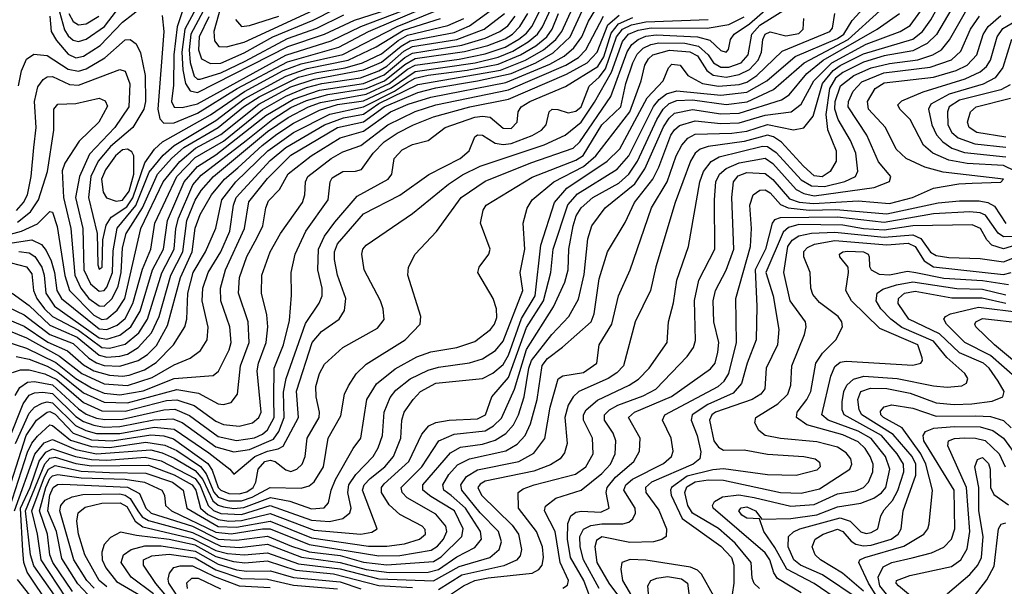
# Model space of a CAD drawing. Extents: x 997028 to 1115134, y 536408 to 618974.
# Tile 130 of 256: x 1017278 to 1021079, y 582863 to 585051. Entities that reach past the tile are written whole.
import ezdxf

# ---------------------------------------------------------------- set-up
doc = ezdxf.new("R2010")
doc.units = 0

msp = doc.modelspace()

# ---------------------------------------------------------------- linework, layer by layer
at = {"layer": '0CON10XD'}
for points in [[(1017249.4, 583995), (1017315, 583946.8), (1017395, 583871.6), (1017499.6, 583825), (1017585, 583755.3), (1017615, 583748.4), (1017665, 583751.2), (1017695, 583760), (1017735.2, 583784.8), (1017787.6, 583842.4), (1017816.9, 583905), (1017861.8, 584065), (1017907.4, 584155), (1017923.3, 584275), (1017955, 584354.4), (1017978.5, 584391.5), (1018026.8, 584445), (1018235, 584618.8), (1018315, 584672.9), (1018393.5, 584715), (1018438.8, 584731.2), (1018615, 584763.4), (1018705, 584804), (1018775, 584860.1), (1018805, 584875.7), (1018975, 584898.5), (1019075, 584919.7), (1019151.6, 584945), (1019205, 584975.8), (1019235, 584999.5), (1019254.7, 585025), (1019320.1, 585155)], [(1017936.8, 585175), (1017886.2, 585023.8), (1017872.8, 584915), (1017872.3, 584797.7), (1017864.1, 584735), (1017875, 584713.3), (1017905, 584711.6), (1017965, 584726.3), (1018305, 584913.5), (1018480.3, 584969.7), (1018594.8, 585025.2), (1018755, 585085.4)], [(1018080.5, 582989.5), (1018145, 582984.1), (1018235, 582992.8), (1018355, 582950.5), (1018515, 582930.8), (1018665, 582891.9), (1018876.1, 582883.9), (1018975, 582939.7), (1019092.5, 582975), (1019129.3, 583005), (1019138.4, 583035), (1019126.7, 583075), (1019055, 583146.8), (1018984.5, 583235), (1018980.6, 583255), (1019002.6, 583287.4), (1019045, 583312.8), (1019204.8, 583344.8), (1019263.2, 583376.8), (1019305.8, 583434.2), (1019325.2, 583555), (1019356.2, 583663.8), (1019374.7, 583675.3), (1019455, 583689.3), (1019505.4, 583725), (1019515.3, 583795), (1019564.1, 583875), (1019589.8, 583985), (1019634.2, 584085), (1019716.4, 584325), (1019777.9, 584425), (1019812.6, 584525), (1019834, 584566), (1019856.6, 584593.4), (1019885, 584609.4), (1020027.2, 584612.8), (1020085, 584620), (1020165, 584646.2), (1020265, 584626.1), (1020305, 584632.9), (1020341.1, 584678.9), (1020377.1, 584805), (1020418, 584855), (1020445.4, 584874.6), (1020535, 584918.9), (1020725, 584976.3), (1020762.2, 585005), (1020795, 585050.7), (1020870.2, 585185)], [(1017064.8, 584175.2), (1017285.3, 584235), (1017347.7, 584262.3), (1017395, 584310.9), (1017405, 584307.5), (1017422.5, 584252.5), (1017452.7, 584062.7), (1017471.2, 584005), (1017565, 583909.7), (1017595, 583893.2), (1017615, 583896.1), (1017655, 583929.3), (1017683.8, 583975), (1017746.3, 584245), (1017832, 584425), (1017896.2, 584503.8), (1017957, 584555), (1018055, 584608.2), (1018200.9, 584725), (1018325, 584791.5), (1018415, 584822), (1018605, 584856.9), (1018675, 584886.6), (1018750.6, 584949.4), (1018785, 584969.4), (1018955, 585001.4), (1019015, 585026.8), (1019094.2, 585085.8)], [(1017198.2, 583958.2), (1017295, 583911.6), (1017395, 583836), (1017485, 583800.9), (1017544.6, 583744.6), (1017575, 583725.9), (1017605, 583715.9), (1017665, 583712.6), (1017735.4, 583734.6), (1017771.4, 583758.6), (1017806.6, 583793.4), (1017849.4, 583870.6), (1017898.4, 584055), (1017944.1, 584155), (1017955, 584245.6), (1017975, 584298.2), (1018018.6, 584375), (1018069.3, 584435), (1018120.8, 584479.2), (1018213.6, 584565), (1018270.8, 584609.2), (1018335, 584650.9), (1018435, 584701.6), (1018505, 584723.3), (1018605, 584738.2), (1018712.4, 584787.6), (1018805, 584850.6), (1019036.5, 584885), (1019125, 584905.9), (1019181.1, 584928.9), (1019240.8, 584965), (1019276.9, 584995), (1019296.3, 585023.7), (1019337.5, 585112.5)], [(1017225, 583807.9), (1017305, 583782.5), (1017417.4, 583727.4), (1017495.1, 583665), (1017555, 583629.1), (1017605, 583609.5), (1017665, 583602), (1017755, 583618.4), (1017875, 583666), (1018025, 583677.6), (1018045.5, 583694.5), (1018086.5, 583776.5), (1018095.2, 583805), (1018089.2, 583865), (1018054.5, 583965), (1018053.8, 584015), (1018072.8, 584085), (1018146.1, 584245), (1018162.3, 584347.7), (1018235, 584438.4), (1018325, 584527.3), (1018505, 584634.3), (1018605, 584657), (1018685.6, 584715), (1018815, 584770.3), (1018885, 584788.4), (1019045.5, 584814.5), (1019175, 584842.9), (1019270.8, 584885), (1019337.6, 584922.4), (1019403.3, 584985), (1019449.9, 585085)], [(1017235, 583850.7), (1017305, 583822.2), (1017432, 583752), (1017517.8, 583685), (1017605, 583645.6), (1017695, 583639), (1017789.9, 583669.9), (1017875, 583718), (1017936.2, 583743.8), (1017975.9, 583774.1), (1018002.2, 583815), (1018006.1, 583863.9), (1017982.7, 583965), (1017985, 584014.3), (1018006.2, 584075), (1018054.3, 584155), (1018089.2, 584235), (1018103.1, 584335), (1018114.3, 584365), (1018245, 584506.7), (1018305, 584557.6), (1018455, 584645.6), (1018527.9, 584672.1), (1018605, 584686.8), (1018665, 584727.2), (1018815, 584800.9), (1019133.5, 584856.5), (1019230.4, 584895), (1019300, 584935), (1019348.2, 584975), (1019371.4, 585005), (1019412, 585095)], [(1017238.9, 583165), (1017308.7, 583381.3), (1017325, 583415.8), (1017346.7, 583443.3), (1017395, 583486.1), (1017405, 583484.2), (1017475, 583427.9), (1017555, 583402.8), (1017625, 583398.9), (1017765, 583419.5), (1017838.7, 583408.7), (1017885, 583388.1), (1017975.9, 583325.9), (1017997.9, 583297.9), (1018027.3, 583227.3), (1018045, 583207.3), (1018085, 583193.3), (1018135, 583192.8), (1018175, 583207), (1018245, 583244.6), (1018365, 583242.6), (1018395, 583251), (1018415, 583266.4), (1018451.1, 583325), (1018468.8, 583435), (1018518, 583522), (1018532.3, 583605), (1018546.8, 583636.8), (1018576.9, 583683.1), (1018615, 583721.2), (1018766.4, 583815), (1018823.8, 583875), (1018827.1, 583905), (1018776.4, 584065), (1018778.5, 584095), (1018804.4, 584145), (1018886.8, 584233.2), (1018982.6, 584365), (1019075, 584427.8), (1019251.5, 584498.5), (1019415, 584555.2), (1019440.2, 584579.8), (1019559.7, 584755), (1019623, 584927), (1019641.3, 584955), (1019665.2, 584974.8), (1019695, 584987), (1019735, 584993), (1019894.8, 584984.8), (1019941.7, 584971.7), (1019985, 584932.3), (1020005, 584925.6), (1020013.8, 584936.2), (1020021.8, 584975), (1020035.7, 584995), (1020095, 585035.3), (1020175, 585104)], [(1017258.8, 583155), (1017336.8, 583373.2), (1017373, 583417), (1017405, 583430.5), (1017495, 583391), (1017575, 583374.8), (1017785, 583389.7), (1017828.7, 583378.7), (1017875, 583357.7), (1017955, 583310.3), (1017985, 583275.9), (1018023.6, 583193.6), (1018045, 583176.2), (1018065, 583169.4), (1018105, 583163.8), (1018142.9, 583167.1), (1018246.5, 583206.5), (1018321.5, 583191.5), (1018405, 583161.7), (1018453.7, 583166.3), (1018470.6, 583185), (1018480.4, 583235), (1018497.5, 583275), (1018565.2, 583394.8), (1018595.3, 583435), (1018618.3, 583585), (1018654.9, 583645.1), (1018726.9, 583703.1), (1018811.2, 583748.8), (1018865, 583768.6), (1018965, 583785.2), (1019035, 583808.1), (1019095, 583855.3), (1019110.5, 583875), (1019119.5, 583900.5), (1019118.8, 583935), (1019106.2, 583975), (1019046.7, 584075), (1019052.2, 584095), (1019089.2, 584145), (1019094.6, 584165), (1019057.1, 584265), (1019066.9, 584315), (1019079.1, 584335), (1019256.9, 584443.1), (1019425, 584508.1), (1019453.1, 584526.9), (1019525, 584644.5), (1019598.6, 584715), (1019617.7, 584805), (1019644.3, 584885), (1019662, 584918), (1019685, 584940.7), (1019714.8, 584955.2), (1019745, 584961.2), (1019845, 584960.7), (1019898.9, 584948.9), (1019935, 584915.5), (1019956.3, 584885), (1019985, 584867.8), (1020015, 584867.1), (1020062.5, 584885), (1020090.3, 584915), (1020104.1, 584995), (1020135, 585029.4), (1020241, 585095)], [(1017265, 583750.8), (1017315, 583740.6), (1017385, 583712.9), (1017425, 583690.3), (1017525, 583610.1), (1017605, 583573.7), (1017695, 583572.2), (1017885, 583623.4), (1017968.3, 583608.3), (1018045, 583568.3), (1018065, 583565.3), (1018095, 583573.2), (1018118.4, 583605), (1018130.2, 583715), (1018164.2, 583805), (1018160.7, 583885), (1018123.3, 583995), (1018127.3, 584055), (1018155, 584136.2), (1018195, 584209.4), (1018217.2, 584255), (1018228.3, 584325), (1018238.3, 584351.7), (1018281.2, 584395), (1018315, 584456.2), (1018403.5, 584525), (1018515, 584594.3), (1018605, 584621), (1018709.7, 584695), (1018777.4, 584725), (1018865, 584751.7), (1019155, 584808.7), (1019325, 584879.4), (1019380.1, 584909.9), (1019417.7, 584942.3), (1019448.2, 584985), (1019474.1, 585045.9), (1019498.5, 585085)], [(1017305, 584898.2), (1017332.4, 584917.6), (1017385, 584912.6), (1017465, 584860.1), (1017505, 584851.9), (1017535, 584861.4), (1017606.4, 584903.6), (1017685, 584972.6), (1017705, 584974), (1017728.1, 584958.1), (1017745, 584922.5), (1017762.9, 584835), (1017763.8, 584735), (1017758.1, 584705), (1017715.6, 584634.4), (1017628.7, 584561.3), (1017580.8, 584505), (1017553.2, 584445), (1017543.3, 584365), (1017577.8, 584225), (1017579.6, 584105), (1017585, 584087.1), (1017596.1, 584095), (1017599.3, 584200.7), (1017612.4, 584257.6), (1017631.8, 584288.2), (1017692.2, 584327.8), (1017715, 584362.7), (1017761.6, 584498.4), (1017798.7, 584551.3), (1017830, 584580), (1018015, 584684.2), (1018146.4, 584773.6), (1018295.4, 584854.6), (1018365, 584880.4), (1018525, 584916.9), (1018735.4, 585025), (1018884.8, 585085)], [(1017458.2, 582818.2), (1017360.8, 582965), (1017347.7, 583065), (1017324.7, 583155), (1017373.8, 583286.2), (1017390, 583315), (1017415, 583329.5), (1017515, 583307.3), (1017625, 583302), (1017765, 583299.6), (1017867.5, 583265), (1017909.8, 583235), (1017923.9, 583165), (1018045, 583094.4), (1018115, 583091.2), (1018245, 583114.6), (1018405, 583050.7), (1018625, 583018.8), (1018695, 583017.9), (1018763, 583027), (1018821.5, 583045), (1018844.1, 583065), (1018842.9, 583082.9), (1018831.3, 583095), (1018745, 583140.9), (1018705, 583177.6), (1018674.8, 583225), (1018675.2, 583245), (1018685, 583259), (1018779.8, 583345), (1018829.9, 583450.1), (1018857.4, 583482.6), (1018885, 583495.2), (1018935.4, 583504.6), (1019045, 583509.4), (1019075.7, 583525), (1019100.5, 583595), (1019165, 583669.8), (1019235, 583861.9), (1019299.9, 583965), (1019327.7, 584075), (1019337.4, 584165), (1019393.6, 584336.4), (1019431, 584379), (1019585, 584473.4), (1019629.9, 584525), (1019724.4, 584715.6), (1019746.6, 584743.4), (1019775, 584764.5), (1019815, 584776.3), (1019985, 584759.2), (1020085, 584771.2), (1020161.7, 584815), (1020270.9, 584909.1), (1020435, 584978.2), (1020459.6, 584995), (1020492, 585048), (1020535.5, 585095)], [(1017482.7, 582842.7), (1017406.1, 582955), (1017395.1, 582985), (1017385.7, 583065), (1017354.6, 583155), (1017378.9, 583245), (1017395, 583279.1), (1017405, 583289.4), (1017425, 583294.6), (1017515, 583281.5), (1017685, 583276.6), (1017760.7, 583265), (1017827.6, 583235), (1017837.5, 583215), (1017840.5, 583175), (1017864.3, 583155), (1018035, 583072.7), (1018095, 583065.2), (1018215, 583085.6), (1018245, 583085.5), (1018395, 583024.2), (1018665, 582980.4), (1018745, 582982.2), (1018866.7, 583003.3), (1018891.4, 583018.6), (1018914.3, 583045), (1018926.4, 583075), (1018923.4, 583095), (1018885, 583141.7), (1018774.4, 583204.4), (1018754.8, 583225), (1018751.3, 583245), (1018830.2, 583325), (1018895.9, 583425), (1018955, 583450.9), (1019075, 583464.1), (1019107.3, 583482.7), (1019137.3, 583512.7), (1019188.2, 583625), (1019235, 583778), (1019338, 583942), (1019382.3, 584037.7), (1019395.2, 584085), (1019398.1, 584165), (1019413.9, 584255), (1019426.3, 584293.7), (1019444.8, 584325), (1019490.2, 584365), (1019590.4, 584419.6), (1019629.7, 584455), (1019662.4, 584505), (1019737, 584665), (1019762.3, 584705), (1019785, 584727.6), (1019815, 584739.2), (1019875, 584741.6), (1020005, 584724), (1020086.1, 584733.9), (1020188.1, 584781.9), (1020305.5, 584885), (1020476.1, 584975), (1020597.9, 585085)], [(1017394.8, 585065), (1017400.2, 585005), (1017420.4, 584970.4), (1017465, 584918.1), (1017495, 584904.3), (1017525, 584909.9), (1017588.4, 584951.6), (1017675, 585041), (1017755, 585102.7)], [(1017425.1, 585105.1), (1017451.3, 585011.3), (1017465, 584988.8), (1017485, 584971.4), (1017505, 584967.2), (1017535, 584975.7), (1017605.7, 585025), (1017652.4, 585085)], [(1017734.5, 583155), (1017751.6, 583131.6), (1017775, 583116.9), (1017945, 583070.8), (1018055, 583018.6), (1018126.5, 583013.5), (1018235, 583025.6), (1018365.9, 582975.9), (1018515, 582955.4), (1018615, 582928.1), (1018705, 582916.2), (1018855, 582918.2), (1018895, 582928.7), (1018965, 582977.3), (1019035, 583013.4), (1019060.2, 583045), (1019056.9, 583075), (1018998.4, 583165), (1018943.7, 583213.7), (1018915.6, 583235), (1018911, 583255), (1018935.2, 583295), (1018968.4, 583331.6), (1019015, 583355.4), (1019155, 583386.7), (1019198.4, 583411.6), (1019229.4, 583445), (1019249.6, 583490.4), (1019275.9, 583585), (1019294.4, 583715.6), (1019315, 583743.4), (1019373.5, 583786.5), (1019484.3, 583885), (1019495.7, 583915), (1019515, 584050), (1019547.6, 584155), (1019615, 584267.3), (1019651.9, 584345), (1019722.2, 584435), (1019745, 584482), (1019791.5, 584605), (1019805, 584626.3), (1019825, 584642.3), (1019885, 584660.7), (1019985, 584649.9), (1020055, 584652.6), (1020155, 584682.5), (1020255.3, 584694.7), (1020295.1, 584724.9), (1020343, 584815), (1020412.4, 584885), (1020545, 584955.9), (1020676, 585005), (1020715, 585028.1), (1020756.9, 585085)], [(1017827.8, 585067.8), (1017835.2, 585005.2), (1017811.2, 584705), (1017818.7, 584668.7), (1017835, 584651.9), (1017875, 584653), (1017965, 584690.3), (1018118.3, 584785), (1018311.6, 584888.4), (1018509.8, 584945), (1018624.1, 585005), (1018835.7, 585095)], [(1017959.4, 585095), (1017915.7, 585014.3), (1017904.5, 584925), (1017907.6, 584857.6), (1017917.7, 584805), (1017936.4, 584776.4), (1017965, 584769.3), (1018312.9, 584947.1), (1018454.9, 584995.1), (1018570.8, 585049.2), (1018695, 585089.5)], [(1017986.5, 585083.5), (1017938.8, 584995), (1017932.9, 584935), (1017935.8, 584885.8), (1017952.4, 584832.4), (1017965, 584821.7), (1017975, 584821.3), (1018055, 584846), (1018149, 584891), (1018312.1, 584977.9), (1018425, 585018.5), (1018529.9, 585070.1)], [(1018008, 585062), (1017971.1, 584985), (1017968.8, 584935), (1017980.4, 584900.4), (1018015, 584882), (1018055, 584883.6), (1018145, 584923.1), (1018255.7, 584984.3), (1018411.3, 585048.7), (1018495, 585091.2)], [(1018055, 585102), (1018027.1, 585005), (1018029.9, 584969.9), (1018047, 584947), (1018076.2, 584946.2), (1018145, 584963.8), (1018459.8, 585110.2)], [(1020876.1, 585093.9), (1020816.8, 584993.2), (1020780.6, 584959.4), (1020725, 584931.4), (1020615, 584911.5), (1020535, 584886.9), (1020455, 584846.7), (1020427.6, 584825), (1020403.9, 584785), (1020390.2, 584685), (1020396.4, 584626.4), (1020429.8, 584545), (1020429.6, 584505), (1020406.3, 584465), (1020375, 584444.6), (1020345, 584447.7), (1020303.1, 584485), (1020218.1, 584578.1), (1020188.1, 584598.1), (1020165, 584605.3), (1020075, 584580.3), (1019935, 584561.8), (1019905, 584550.5), (1019885, 584535.2), (1019866.8, 584505), (1019807.6, 584345), (1019733, 584097), (1019713.6, 584005), (1019654.2, 583885), (1019609.2, 583715), (1019582.8, 583687.2), (1019550, 583665), (1019436.5, 583615), (1019415, 583594.7), (1019395, 583562.9), (1019381.8, 583515), (1019391.9, 583415), (1019381.7, 583378.3), (1019364.2, 583355.8), (1019327.3, 583332.7), (1019262.3, 583307.7), (1019075, 583269.6), (1019055, 583258.1), (1019046.4, 583245), (1019060.4, 583215), (1019178.9, 583098.9), (1019203, 583065), (1019215.7, 583005), (1019209.4, 582980.6), (1019196.1, 582963.9), (1019147.4, 582942.6), (1018985, 582906), (1018895, 582850)], [(1018909.6, 582810.4), (1018990.7, 582865), (1019034.9, 582885.1), (1019086.5, 582896.5), (1019255.9, 582914.1), (1019281.7, 582928.3), (1019294.8, 582945.2), (1019300.6, 582975), (1019296.7, 583015), (1019273.5, 583075), (1019203.3, 583165), (1019202.9, 583225), (1019221.1, 583238.9), (1019264.5, 583255), (1019423.9, 583296.1), (1019463.3, 583325), (1019492.1, 583375), (1019489.5, 583435), (1019454.4, 583505), (1019454, 583525), (1019464.8, 583545), (1019508.4, 583581.6), (1019630.4, 583639.6), (1019666.6, 583663.4), (1019707.9, 583705), (1019776.7, 583805), (1019782.2, 583885), (1019801.7, 583958.3), (1019814.5, 584045.5), (1019860, 584175), (1019903.1, 584425), (1019917.8, 584465), (1019946.8, 584503.2), (1019978.4, 584521.6), (1020145, 584562.3), (1020165, 584561.9), (1020198.4, 584538.4), (1020295, 584433.3), (1020335, 584409), (1020385, 584407.1), (1020463.3, 584426.7), (1020504, 584445), (1020513.7, 584466.3), (1020506, 584535), (1020484.6, 584584.6), (1020437.1, 584665), (1020424.9, 584704.9), (1020426, 584735), (1020446.4, 584795), (1020498.1, 584835), (1020565.1, 584864.9), (1020635, 584882.3), (1020745, 584896.5), (1020802.4, 584915), (1020835.7, 584935), (1020867, 584973), (1020928.9, 585081.1)], [(1017217.1, 583175), (1017303.6, 583445), (1017343.8, 583505), (1017383.9, 583536.1), (1017395, 583537.8), (1017415, 583528.3), (1017484.9, 583454.9), (1017555, 583429), (1017635, 583424.8), (1017785, 583448.4), (1017834.1, 583444.1), (1017872.4, 583432.4), (1018005, 583337), (1018021.4, 583311.4), (1018044.6, 583245), (1018054.2, 583234.2), (1018085, 583221.8), (1018125, 583219.9), (1018155, 583228.3), (1018179.2, 583245), (1018190.4, 583265), (1018198.9, 583315), (1018225, 583344.9), (1018245, 583349.6), (1018263.9, 583345), (1018305, 583313.1), (1018325, 583306.8), (1018347.5, 583315), (1018368.4, 583335), (1018380.7, 583365), (1018387.8, 583435), (1018434, 583515), (1018436.1, 583535), (1018422.4, 583595), (1018421.2, 583635), (1018435, 583684.3), (1018455, 583720.5), (1018525.6, 583785), (1018659.6, 583860.4), (1018685, 583894), (1018681.3, 583935), (1018670.7, 583965), (1018608.2, 584085), (1018598.8, 584145), (1018602.9, 584165), (1018615, 584180), (1018795, 584302.8), (1018933.6, 584416.4), (1018988, 584452), (1019055, 584485.5), (1019302.3, 584567.7), (1019383.5, 584605), (1019445, 584654.9), (1019497.2, 584732.8), (1019562.2, 584847.8), (1019605, 584966.7), (1019627.9, 584995), (1019665, 585011), (1019715, 585019.9), (1019932.2, 585017.8), (1020015, 585032.5), (1020075, 585061.6)], [(1017225, 583897.2), (1017295, 583867.8), (1017386.4, 583806.4), (1017462.6, 583772.6), (1017525, 583718.6), (1017565, 583695.8), (1017625, 583678.3), (1017675, 583674.3), (1017701.1, 583678.9), (1017760.7, 583699.3), (1017805, 583727), (1017871.6, 583795), (1017915.2, 583864.8), (1017923.2, 583895), (1017927.1, 583995), (1017947.7, 584075), (1017995.2, 584155), (1018035, 584246.5), (1018058.6, 584355), (1018112.5, 584425), (1018236.1, 584545), (1018334.8, 584615.2), (1018475, 584686.6), (1018605, 584714.9), (1018725.4, 584774.6), (1018775, 584808.1), (1018805, 584824.8), (1018855, 584836.8), (1019005, 584855.8), (1019125, 584879.5), (1019211.5, 584915), (1019269.9, 584950.1), (1019312.4, 584985), (1019334, 585015), (1019357.6, 585075)], [(1017238.6, 583435), (1017291.9, 583568.1), (1017315, 583601.2), (1017335, 583609.9), (1017367.3, 583612.7), (1017405, 583607.3), (1017495, 583518.5), (1017525, 583499.6), (1017565, 583485.2), (1017605, 583478.2), (1017665, 583480.5), (1017796.6, 583506.6), (1017869.9, 583509.9), (1017905.2, 583495.2), (1018035, 583401.3), (1018105, 583381.9), (1018165, 583391.9), (1018258.5, 583431.5), (1018279, 583461), (1018299.7, 583515), (1018296.7, 583613.3), (1018306.4, 583665), (1018381.8, 583878.2), (1018434.2, 583955.8), (1018445.8, 583984.2), (1018445.2, 584015), (1018428.5, 584085), (1018431.7, 584165), (1018454.4, 584215.6), (1018495, 584269.3), (1018580.6, 584369.4), (1018700.7, 584435), (1018714.7, 584455), (1018724.1, 584515), (1018755, 584548.4), (1018795, 584569.3), (1018855.4, 584584.6), (1018920.4, 584635), (1019035, 584674.9), (1019065, 584678.8), (1019094.4, 584674.4), (1019145, 584632.6), (1019175, 584630.7), (1019198, 584655), (1019202.2, 584695), (1019214.1, 584715), (1019247.9, 584735), (1019385, 584792.9), (1019509.4, 584870.6), (1019532.8, 584907.2), (1019561, 584999), (1019589.4, 585035), (1019645, 585058.9)], [(1017245, 584112.7), (1017305, 584096.5), (1017325, 584070), (1017332.1, 584005), (1017344, 583975), (1017373.6, 583935), (1017405, 583905.1), (1017505, 583851.9), (1017595, 583784.8), (1017625, 583783), (1017685, 583797.5), (1017737.7, 583842.3), (1017772.1, 583895), (1017826.4, 584073.6), (1017874.3, 584165), (1017881, 584245), (1017891, 584285), (1017946.6, 584413.4), (1017978.7, 584451.3), (1018152.7, 584585), (1018255, 584667), (1018325, 584711.6), (1018385, 584739), (1018467.8, 584762.2), (1018615, 584784.7), (1018686.4, 584815), (1018765, 584878.6), (1018805, 584900.7), (1018995, 584927.6), (1019085, 584951.6), (1019152.4, 584977.6), (1019180.3, 584995), (1019208.5, 585025), (1019239.9, 585075)], [(1017249, 584189), (1017325, 584200.6), (1017362.6, 584182.6), (1017380.4, 584160.4), (1017399.5, 584119.5), (1017412.4, 584075), (1017421.5, 584005), (1017439.4, 583975), (1017585, 583857.7), (1017615, 583854.2), (1017655, 583871.7), (1017685, 583897.2), (1017715.3, 583954.7), (1017752.2, 584087.8), (1017785.1, 584165), (1017799.8, 584265), (1017885.5, 584445), (1017955, 584518.6), (1018065, 584582.5), (1018215, 584704.4), (1018305, 584756.1), (1018385, 584789.6), (1018445, 584804.9), (1018593.5, 584826.5), (1018665, 584853.4), (1018695, 584871.4), (1018761, 584929), (1018795, 584947.6), (1018965.4, 584974.6), (1019070.8, 585015), (1019148.9, 585075)], [(1017250.7, 583689.3), (1017281, 583699), (1017315, 583699.5), (1017375, 583683.6), (1017421.4, 583661.4), (1017525, 583572.4), (1017595, 583540.4), (1017685, 583539.4), (1017845, 583580.1), (1017885, 583583.2), (1017951.6, 583561.6), (1018035, 583500.4), (1018065, 583487.4), (1018125, 583481.3), (1018176.5, 583495), (1018201.6, 583515), (1018210, 583535), (1018194.8, 583695), (1018199.8, 583725), (1018229.5, 583805), (1018235.6, 583865), (1018231.9, 583911.9), (1018211.4, 583995), (1018213.3, 584065), (1018244.8, 584155), (1018284.9, 584225.1), (1018369.5, 584345), (1018379.3, 584375), (1018381, 584425), (1018391, 584445), (1018480.2, 584515), (1018525, 584540.2), (1018595, 584564.8), (1018698.7, 584645), (1018805, 584696.2), (1018885, 584722.2), (1019165, 584779.8), (1019385.9, 584875), (1019434.8, 584905), (1019463.8, 584935), (1019531.2, 585065)], [(1017260.5, 583599.5), (1017279.2, 583630.8), (1017308.4, 583651.6), (1017335.8, 583654.2), (1017405, 583640.7), (1017505, 583547.8), (1017535, 583528.2), (1017575, 583512.6), (1017607, 583507), (1017675, 583508.9), (1017835, 583544.8), (1017876.7, 583546.7), (1017933.2, 583523.2), (1018045, 583441.2), (1018115, 583426.1), (1018185, 583437), (1018215, 583450.3), (1018235, 583467.2), (1018260.8, 583515), (1018259.1, 583590.9), (1018260.8, 583705), (1018297.1, 583795), (1018319.1, 583889.1), (1018327.3, 583987.3), (1018326.5, 584075), (1018341.2, 584145), (1018382.4, 584235), (1018469, 584355), (1018476.8, 584425), (1018485, 584440.4), (1018525, 584465.2), (1018575, 584465.8), (1018597.7, 584472.3), (1018643, 584535), (1018685, 584579), (1018735, 584613.3), (1018798.2, 584645), (1018875, 584675.4), (1019015.9, 584714.1), (1019164.6, 584744.6), (1019388.9, 584841.1), (1019469.1, 584885), (1019506.7, 584925), (1019548.9, 585031.1), (1019592, 585068)], [(1017261.7, 583415), (1017315, 583531.8), (1017335.1, 583554.9), (1017365, 583570.8), (1017385, 583576), (1017405, 583572.1), (1017494, 583484), (1017534.2, 583464.2), (1017575, 583453.1), (1017665, 583453.6), (1017797.7, 583477.7), (1017875, 583469.8), (1018008.1, 583378.1), (1018090, 583315), (1018105, 583296.7), (1018185.5, 583364.5), (1018235.2, 583384.8), (1018276.1, 583393.9), (1018295.1, 583404.9), (1018354.1, 583515), (1018346.8, 583616.8), (1018407.4, 583805), (1018443.4, 583846.6), (1018511.8, 583895), (1018532.3, 583927.7), (1018536.5, 583975), (1018504.8, 584065), (1018493.8, 584125), (1018492.8, 584155), (1018504.5, 584185.5), (1018605, 584301.9), (1018745, 584373), (1018857.3, 584452.7), (1018978.7, 584515), (1019013.3, 584545), (1019035, 584598.6), (1019045, 584606.2), (1019065, 584605.4), (1019113.9, 584573.9), (1019145, 584568.6), (1019175, 584572.7), (1019256.3, 584603.7), (1019291.8, 584625), (1019310, 584645), (1019322.5, 584695), (1019334, 584705), (1019355, 584704.6), (1019395, 584691.7), (1019425, 584697.9), (1019445.1, 584715), (1019476.1, 584793.9), (1019515, 584829), (1019539, 584861), (1019582.2, 584985), (1019604.9, 585015), (1019639.1, 585030.9), (1019695, 585043.2), (1019935, 585051.2)], [(1017266.2, 584313.8), (1017293.6, 584345), (1017307.9, 584375), (1017322.6, 584445), (1017333.1, 584556.9), (1017341.9, 584635), (1017335.5, 584735), (1017348.3, 584791.7), (1017369.6, 584820.4), (1017385, 584830.4), (1017405, 584832.2), (1017471.1, 584801.1), (1017505, 584798.1), (1017665, 584858.4), (1017685, 584852.1), (1017703, 584803), (1017699.7, 584715), (1017645.8, 584635), (1017548.1, 584531.9), (1017509.6, 584445), (1017493.2, 584365), (1017522.2, 584245), (1017526.1, 584085), (1017551.4, 584031.4), (1017585, 584002.3), (1017604.2, 584005.8), (1017615, 584017.6), (1017636.3, 584075), (1017639.1, 584159.1), (1017654.2, 584245.8), (1017726.6, 584333.4), (1017777.7, 584462.3), (1017831.5, 584528.5), (1017874.3, 584565.7), (1018035, 584662.2), (1018144.7, 584745.3), (1018305, 584833.4), (1018387.9, 584862.1), (1018546.4, 584895), (1018654.3, 584945.7), (1018759.6, 585010.4), (1018902.3, 585055)], [(1017270.5, 584269.5), (1017320.3, 584309.7), (1017351, 584355), (1017386.1, 584465), (1017410.7, 584625), (1017409.6, 584705), (1017425, 584724.4), (1017495, 584728), (1017585, 584747.4), (1017607.9, 584737.9), (1017617.3, 584717.3), (1017583.8, 584655), (1017507.6, 584582.4), (1017452.7, 584497.3), (1017442.4, 584467.6), (1017447.8, 584365), (1017475.6, 584245), (1017491, 584065), (1017513.7, 584015), (1017545, 583975.1), (1017585, 583945.7), (1017605, 583945.1), (1017635.4, 583975), (1017658.4, 584021.6), (1017670.4, 584075), (1017675, 584170), (1017688.8, 584225), (1017751.8, 584325), (1017809.9, 584455), (1017864.5, 584515.5), (1017912.5, 584557.5), (1018045, 584634.7), (1018142.4, 584715), (1018202.7, 584752.7), (1018355, 584828.5), (1018425, 584847.2), (1018535.1, 584864.9), (1018601.6, 584885), (1018675, 584919.2), (1018739.2, 584970.8), (1018775, 584991.1), (1018930.8, 585029.2), (1018992.3, 585055)], [(1017275.5, 584155.5), (1017315, 584151.2), (1017336.2, 584136.2), (1017363.5, 584095), (1017372.3, 584065), (1017379, 583995), (1017412.9, 583945), (1017585, 583823.2), (1017615, 583817.3), (1017665, 583832.4), (1017707.3, 583865), (1017742.9, 583925), (1017791.4, 584085), (1017833.3, 584165), (1017849.1, 584275), (1017913.1, 584425), (1017965, 584484.7), (1018035, 584529.6), (1018228.5, 584681.5), (1018335, 584744.3), (1018435, 584779.2), (1018605, 584804.2), (1018685, 584838.2), (1018765, 584904.9), (1018795, 584922.2), (1018985, 584952.1), (1019075, 584979.5), (1019132, 585005), (1019162.1, 585027.9), (1019191, 585065)], [(1017395.8, 582785), (1017307.4, 582917.4), (1017294.7, 582954.7), (1017290.7, 583000.7), (1017281.2, 583165), (1017318.7, 583245), (1017353.4, 583346.6), (1017378.8, 583381.2), (1017405, 583394.6), (1017493.9, 583363.9), (1017555, 583352.5), (1017615, 583349.7), (1017762.2, 583362.2), (1017825, 583347.4), (1017955, 583279.5), (1017975, 583253), (1018005.2, 583175.2), (1018026.4, 583156.4), (1018055, 583144.4), (1018135, 583140.4), (1018245, 583174.8), (1018405, 583118.8), (1018473.9, 583113.9), (1018525.6, 583124.4), (1018552.7, 583147.3), (1018558, 583165), (1018545.1, 583225), (1018549.3, 583255), (1018575.3, 583294.7), (1018642.3, 583365), (1018662.2, 583397.8), (1018678.8, 583445), (1018685.6, 583535), (1018708.4, 583591.6), (1018729.7, 583620.3), (1018785, 583664.5), (1018855, 583698.3), (1018895, 583709.4), (1019015, 583726.2), (1019065, 583741.3), (1019115, 583774), (1019145, 583810.2), (1019220.2, 584005), (1019209.7, 584075), (1019228.6, 584165), (1019221.8, 584265), (1019236.6, 584323.4), (1019256.5, 584355), (1019340.5, 584425), (1019455, 584483.9), (1019502.3, 584525), (1019633.2, 584695), (1019677.5, 584815), (1019691, 584875), (1019705, 584900.2), (1019722, 584915), (1019786.9, 584933.1), (1019865, 584927.2), (1019895, 584911.1), (1019931, 584855), (1019955, 584836.5), (1020005, 584829.5), (1020055, 584838.8), (1020095, 584858.8), (1020129.1, 584895), (1020142, 584925), (1020146.7, 584975), (1020155, 584995.2), (1020175, 585004.4), (1020235, 584988.7), (1020285, 584997.6), (1020302.6, 585015), (1020304.8, 585055)], [(1017452.3, 582772.3), (1017332.7, 582942.7), (1017319.8, 582985), (1017300.7, 583155), (1017375, 583335.8), (1017395, 583357.9), (1017415, 583362.3), (1017495, 583336.9), (1017555, 583328), (1017775, 583330.3), (1017875, 583294.2), (1017944.2, 583255), (1017957.9, 583235), (1017975.7, 583165), (1018005, 583140.8), (1018045, 583120.7), (1018085, 583114.6), (1018135, 583116.7), (1018245, 583144), (1018415, 583079.9), (1018595, 583064.9), (1018638.1, 583071.9), (1018657.8, 583085), (1018601.7, 583235), (1018608.3, 583255), (1018630.5, 583279.5), (1018687.1, 583325), (1018720.7, 583365), (1018749.6, 583435), (1018753.7, 583505), (1018761.7, 583535), (1018796.5, 583585), (1018825.9, 583615), (1018885, 583647), (1019065, 583665.6), (1019105, 583685.6), (1019145, 583719.4), (1019165, 583755.2), (1019215, 583897.2), (1019268, 583985), (1019289.9, 584180.1), (1019342.2, 584345), (1019389.9, 584400.1), (1019545.6, 584504.4), (1019595, 584552.5), (1019700.3, 584749.7), (1019761.9, 584815), (1019782.3, 584865), (1019795, 584878.7), (1019826.9, 584875), (1019856.7, 584835), (1019913.8, 584805), (1019975, 584793.7), (1020055, 584800.5), (1020085, 584810.2), (1020124, 584836), (1020220.6, 584929.4), (1020404.7, 585005), (1020415, 585018), (1020424.2, 585075)], [(1017467.8, 585075), (1017484.2, 585044.2), (1017505, 585031.4), (1017535, 585035.1), (1017583.9, 585065)], [(1017695, 583246.3), (1017741.4, 583221.4), (1017764.7, 583165), (1017785.6, 583145.6), (1017945, 583094.8), (1018045, 583044.9), (1018115, 583040.7), (1018235, 583057.2), (1018327.7, 583017.7), (1018395, 582996.5), (1018515, 582981.5), (1018605, 582956.8), (1018695, 582945.8), (1018875, 582958.9), (1018905, 582977.1), (1018985.2, 583055), (1018990.2, 583085), (1018956.3, 583155), (1018865, 583210.4), (1018833.9, 583235), (1018834.1, 583255), (1018940.9, 583379.1), (1018980.2, 583399.8), (1019065, 583412.6), (1019112.9, 583427.1), (1019155, 583452.6), (1019183.9, 583486.1), (1019203.8, 583525), (1019225.7, 583594.3), (1019242.8, 583705), (1019253.4, 583735), (1019331.9, 583835), (1019397.9, 583905), (1019435, 583971.5), (1019457.3, 584067.3), (1019471.7, 584205), (1019486.7, 584255), (1019538.2, 584325), (1019652.7, 584417.3), (1019691.5, 584475), (1019763.2, 584636.8), (1019785, 584671.3), (1019805, 584689.7), (1019875, 584704.7), (1019985, 584687.4), (1020055, 584690), (1020218.1, 584741.9), (1020248.6, 584761.4), (1020316.9, 584843.1), (1020379.5, 584895), (1020588.1, 585015), (1020674.2, 585075)], [(1018111.9, 585051.9), (1018134.2, 585025), (1018165, 585028.3), (1018279, 585065)], [(1019374.3, 582855.7), (1019392.6, 582867.4), (1019396, 582885), (1019364.6, 582955), (1019344.5, 583074.5), (1019304.3, 583155), (1019307.2, 583172.8), (1019347, 583203), (1019445.6, 583234.4), (1019525, 583299.1), (1019558, 583335), (1019576, 583375), (1019579.4, 583425), (1019569.2, 583455), (1019536, 583505), (1019535.6, 583525), (1019555.3, 583544.7), (1019586.9, 583563.1), (1019685, 583599.1), (1019733.7, 583625), (1019855, 583751.1), (1019878.9, 583785), (1019887.2, 583812.8), (1019883.4, 583966.6), (1019899.8, 584045), (1019960.7, 584165), (1019960.2, 584355), (1019965.5, 584425), (1019979.5, 584455), (1020005, 584476.3), (1020055, 584497.7), (1020155, 584515.9), (1020185, 584495.4), (1020275.7, 584395.7), (1020305, 584379.7), (1020345, 584371.1), (1020576.6, 584403.4), (1020635, 584425.6), (1020641.2, 584445), (1020592.8, 584502.8), (1020548, 584605), (1020475.5, 584715), (1020476.9, 584735), (1020494.9, 584775.1), (1020528.6, 584811.4), (1020613.6, 584846.4), (1020792.7, 584867.3), (1020875, 584896.6), (1020911.1, 584928.9), (1020948.4, 585015), (1020983.4, 585065)], [(1019492.7, 582785), (1019456, 582885), (1019404, 582975), (1019392.9, 583045), (1019394.3, 583105.7), (1019405.2, 583134.8), (1019425, 583149.8), (1019446.3, 583153.7), (1019521, 583149), (1019553.4, 583165), (1019542.3, 583225), (1019545.8, 583245), (1019578.4, 583285), (1019649.3, 583345), (1019671.1, 583385), (1019673.2, 583435), (1019628.4, 583515), (1019651.8, 583535), (1019793.5, 583596.5), (1019945, 583703.1), (1019963.2, 583725), (1019973, 583767), (1019976.7, 583805), (1019957.4, 583885), (1019954.4, 583965), (1019964.4, 584005), (1020005, 584083.8), (1020035.2, 584165), (1020027.5, 584365), (1020033, 584425), (1020051.4, 584448.6), (1020085, 584461.3), (1020155, 584457), (1020185, 584433.9), (1020249.9, 584359.9), (1020286.9, 584346.9), (1020341.6, 584341.6), (1020515, 584351.5), (1020635, 584340.7), (1020723.8, 584365), (1020805, 584400.8), (1020902.8, 584417.2), (1020955, 584419.5), (1021065, 584423.2), (1021075.5, 584435), (1020842.2, 584462.2), (1020771.6, 584481.6), (1020699.6, 584515), (1020661.1, 584551.1), (1020620.5, 584635), (1020554.8, 584705), (1020550.2, 584735), (1020579.8, 584785), (1020615, 584807.6), (1020805, 584829.7), (1020892.2, 584855), (1020935, 584875.8), (1020972.9, 584915), (1020996.4, 584993.6), (1021016.4, 585025), (1021065, 585067.8)], [(1021163, 584445), (1021075, 584487.4), (1020935, 584495.3), (1020865, 584508.9), (1020802.2, 584535), (1020766.5, 584566.5), (1020715, 584666.2), (1020675.5, 584705), (1020667.8, 584722.2), (1020682.6, 584737.4), (1020765, 584772.6), (1020927, 584823), (1020985, 584850), (1021009.3, 584870.7), (1021025.3, 584894.7), (1021050.6, 584985), (1021072.9, 585017.1), (1021135, 585052.6)], [(1021106.4, 584975), (1021073.5, 584866.5), (1021043.6, 584826.4), (1020997.6, 584802.4), (1020866.1, 584763.9), (1020795.2, 584725), (1020786.1, 584705), (1020798.8, 584645), (1020816.7, 584606.7), (1020841.2, 584578.8), (1020876.3, 584555), (1020925, 584538.3), (1021085, 584522.1)], [(1017273.2, 584795), (1017285, 584853.1), (1017305, 584898.2)], [(1021100.9, 584799.1), (1021065, 584780.8), (1020905, 584740), (1020865.2, 584715), (1020858.8, 584695), (1020860.8, 584645), (1020876.6, 584615), (1020900.2, 584595), (1020965, 584571.2), (1021085, 584559.3)], [(1021085, 584597.1), (1020972.7, 584615), (1020943.2, 584635), (1020936.2, 584655), (1020948.4, 584695), (1020969.6, 584715), (1021102.4, 584747.6)], [(1017650.3, 584350.3), (1017675, 584354), (1017700.7, 584389.3), (1017719.2, 584455), (1017719.4, 584525), (1017710.9, 584540.9), (1017695, 584550.5), (1017675, 584547.9), (1017648.1, 584525), (1017608.9, 584471.1), (1017594.7, 584435), (1017600.9, 584385), (1017612.9, 584362.9), (1017650.3, 584350.3)], [(1019514.9, 582854.9), (1019454.2, 582965), (1019441.1, 583015), (1019440.4, 583055), (1019455, 583083.8), (1019482.4, 583097.6), (1019525, 583104.7), (1019605.8, 583104.2), (1019628.9, 583111.1), (1019645, 583123.8), (1019655.7, 583145), (1019653.4, 583165), (1019609.8, 583235), (1019618.3, 583255), (1019643, 583277), (1019763.2, 583336.8), (1019794.7, 583365), (1019800, 583385), (1019793.4, 583435), (1019759.3, 583505), (1019767.8, 583525), (1019973.7, 583635), (1019997.5, 583655), (1020015.4, 583685), (1020044.8, 583804.8), (1020042.5, 583975), (1020099, 584175), (1020102.9, 584245), (1020096.8, 584335), (1020109.2, 584375), (1020135, 584392.8), (1020155, 584394.5), (1020175, 584382.9), (1020215, 584337.9), (1020244, 584324), (1020325, 584315.7), (1020427.8, 584317.8), (1020625, 584301.1), (1020823.4, 584343.4), (1020905, 584351.9), (1020981.4, 584351.4), (1021015.1, 584345.1), (1021041.1, 584331.1), (1021085, 584264.4)], [(1021113.5, 584213.5), (1021075, 584212.6), (1021055, 584226.7), (1021006.2, 584296.2), (1020985, 584305.1), (1020945, 584309.3), (1020805, 584301.7), (1020615, 584267.7), (1020435, 584288.6), (1020213.7, 584286.3), (1020192.2, 584277.8), (1020182.2, 584265), (1020156.8, 584165), (1020117.3, 584085), (1020124, 583945), (1020120.9, 583815), (1020086.6, 583725), (1020064.3, 583645.7), (1020031.6, 583608.4), (1019934.3, 583565.7), (1019874.3, 583525), (1019869.8, 583505), (1019892.8, 583445), (1019907.4, 583382.6), (1019903.8, 583355), (1019877.5, 583335), (1019716.9, 583265), (1019693.9, 583245), (1019694.4, 583225), (1019745, 583156.9), (1019775.4, 583085), (1019773.1, 583055), (1019756.4, 583043.6), (1019724.8, 583035.2), (1019632.8, 583032.8), (1019525, 583054), (1019505, 583040), (1019497.7, 583015), (1019506.2, 582955), (1019552.4, 582875), (1019604.4, 582805)], [(1021205, 584206.2), (1021075, 584166.3), (1021030.5, 584180.5), (1021010.9, 584200.9), (1020986.3, 584245), (1020955, 584258.4), (1020725, 584255.1), (1020615, 584238.5), (1020535, 584244), (1020455, 584257.5), (1020285, 584260.2), (1020245, 584248.9), (1020225, 584231.2), (1020158.2, 584075), (1020186, 583985), (1020208.9, 583855), (1020203.5, 583795), (1020159.8, 583705), (1020154.8, 583625.2), (1020139.3, 583605), (1020105.4, 583585), (1019963.4, 583535), (1019950.2, 583525), (1019941.2, 583505), (1019957.8, 583425), (1019975, 583400.5), (1019995, 583389.1), (1020075, 583390.3), (1020165, 583373.8), (1020305, 583363.8), (1020348.6, 583355), (1020365, 583342.5), (1020367.5, 583325), (1020355, 583311.8), (1020275, 583290.7), (1020165, 583293.9), (1019995, 583316.8), (1019953.1, 583313.1), (1019855, 583288.2), (1019794.4, 583245), (1019789.6, 583235), (1019793, 583215), (1019835.4, 583125.4), (1019985, 583018.3), (1020025, 582974.2), (1020034.6, 582945), (1020034.3, 582875.7), (1020027.9, 582832.1)], [(1020134.1, 582854.1), (1020113.6, 582873.6), (1020105.3, 582895), (1020101, 582955), (1020040, 583030), (1019975, 583087), (1019875, 583145.5), (1019857.1, 583175), (1019844.9, 583225), (1019853, 583247), (1019885, 583266.9), (1019935, 583274.2), (1019995, 583272.5), (1020214.9, 583225.1), (1020295, 583222.3), (1020365, 583239.8), (1020482.4, 583315), (1020490, 583335), (1020486.3, 583355), (1020468.1, 583378.1), (1020435, 583399.8), (1020355, 583421.5), (1020215, 583433.7), (1020156, 583445), (1020130.6, 583465), (1020115.6, 583495), (1020120, 583515), (1020205, 583567.3), (1020243.3, 583605), (1020255, 583640), (1020258.3, 583715), (1020306.9, 583835), (1020314.1, 583865), (1020310.9, 583885), (1020251.5, 583965), (1020227.2, 584075), (1020243.2, 584175), (1020260.1, 584199.9), (1020285, 584217), (1020335, 584227.1), (1020425, 584230.5), (1020615, 584211.2), (1020725, 584220.7), (1020756.1, 584206.1), (1020793.8, 584153.8), (1020815, 584139.9), (1020865, 584132.4), (1020985, 584128.4), (1021075, 584115.4), (1021372.9, 584235)], [(1020295, 582837.4), (1020203.3, 582893.3), (1020189.4, 582915), (1020173.2, 582965), (1020155, 582992.8), (1019955.4, 583165), (1019952.7, 583175), (1019959.5, 583190.5), (1019991.1, 583208.9), (1020053.4, 583216.6), (1020113.7, 583206.3), (1020255, 583172.7), (1020345, 583179), (1020435, 583220), (1020505, 583232.3), (1020535, 583244.1), (1020554.8, 583265), (1020571.5, 583305), (1020571.8, 583335), (1020561, 583365), (1020541.7, 583395), (1020515, 583420.8), (1020455, 583448), (1020316.9, 583486.9), (1020275.9, 583515), (1020278.9, 583535), (1020316.8, 583585), (1020331.6, 583615), (1020350.9, 583725), (1020376.8, 583763.2), (1020427.9, 583815), (1020453.8, 583865), (1020451.3, 583885), (1020437.3, 583905), (1020365, 583959.1), (1020339.3, 583989.3), (1020331.9, 584015), (1020329.4, 584075), (1020304.8, 584135), (1020304.2, 584155.8), (1020318.7, 584171.3), (1020346.1, 584183.9), (1020425, 584198.4), (1020625, 584181.6), (1020707.8, 584187.8), (1020735, 584175.6), (1020769.8, 584119.8), (1020805, 584097.2), (1021075, 584067.2), (1021105, 584075.3)], [(1020446.7, 582805), (1020345, 582874.2), (1020238.9, 582928.9), (1020192.8, 583012.8), (1020149.8, 583075), (1020133.6, 583123.6), (1020085, 583126.2), (1020065, 583138.1), (1020054.3, 583155), (1020063.4, 583166.6), (1020085, 583169.8), (1020118.8, 583155), (1020143, 583123), (1020255, 583124.4), (1020355, 583139), (1020435, 583169.4), (1020525, 583183.8), (1020575, 583203.4), (1020605, 583224.5), (1020620.8, 583245), (1020636.9, 583315), (1020620.1, 583365), (1020564.3, 583434.3), (1020515, 583462.3), (1020398.1, 583505), (1020373.9, 583525), (1020409.5, 583675), (1020425, 583711.3), (1020445, 583728.3), (1020468.1, 583731.9), (1020725, 583717.4), (1020756, 583725), (1020763.1, 583735), (1020761.8, 583745), (1020744.8, 583795), (1020598.7, 583858.7), (1020488.6, 583965), (1020466.6, 584005), (1020477.8, 584075), (1020475.6, 584095), (1020443.3, 584135), (1020441.9, 584145), (1020455.4, 584154.6), (1020473.1, 584156.9), (1020535, 584154.7), (1020552.5, 584145), (1020557.5, 584135), (1020558.3, 584098.3), (1020564.4, 584085), (1020595, 584068.7), (1020635, 584066.4), (1020705, 584080.4), (1020737.1, 584075), (1020845, 584053.4), (1020995, 584043.4), (1021095, 584028.3)], [(1020514.2, 582815), (1020377.3, 582907.3), (1020292.3, 582945), (1020265.6, 582965), (1020244.8, 583015.2), (1020245.7, 583055), (1020265, 583074), (1020288.9, 583085), (1020445, 583127.1), (1020484.1, 583114.1), (1020525, 583072.9), (1020545, 583067.6), (1020565, 583070.4), (1020590, 583085), (1020602.2, 583135), (1020615, 583158.4), (1020646.4, 583195), (1020667.2, 583232.8), (1020690.5, 583305), (1020689.6, 583335), (1020665.6, 583375), (1020604.9, 583445), (1020460.5, 583525), (1020452.8, 583545), (1020452.7, 583575), (1020459.1, 583615), (1020470.2, 583639.8), (1020496.4, 583663.6), (1020536, 583674), (1020665.3, 583665.3), (1020805, 583637.2), (1020857.7, 583632.3), (1020915, 583637.5), (1020932.5, 583647.5), (1020937.8, 583665), (1020926.5, 583685), (1020856.9, 583746.9), (1020805, 583809.4), (1020682.9, 583862.9), (1020640, 583895), (1020602.4, 583935), (1020583.5, 583965), (1020587.4, 583995), (1020609.3, 584010.7), (1020662.2, 584027.8), (1020725, 584038.5), (1020895, 584013.5), (1020995, 584010.7), (1021085, 583989.2)], [(1020535, 582844.4), (1020453.7, 582913.7), (1020369.7, 582965), (1020348.4, 582985), (1020337.6, 583015), (1020349.1, 583045), (1020380, 583065), (1020435, 583083.2), (1020455, 583074.8), (1020487.2, 583037.2), (1020505, 583025.9), (1020535, 583019.8), (1020565, 583021.8), (1020642.3, 583045), (1020668.3, 583065), (1020680.2, 583085), (1020687.7, 583155), (1020737.5, 583292.5), (1020737.1, 583335), (1020722.4, 583365), (1020649.8, 583449.8), (1020529, 583525), (1020518, 583545), (1020512.6, 583585), (1020525.1, 583614.9), (1020561.5, 583628.5), (1020625, 583627.2), (1020715, 583608.3), (1020815, 583572.2), (1020885, 583565.4), (1020952.6, 583567.4), (1021031.6, 583578.4), (1021073.3, 583595), (1021078.5, 583615), (1021055, 583655.3), (1021020.3, 583705), (1020998.8, 583725), (1020905, 583764.6), (1020828, 583838), (1020710.4, 583895), (1020668.5, 583955), (1020670.7, 583975), (1020693.6, 583995), (1020735, 584002.3), (1020876.5, 583976.5), (1020992.5, 583977.5), (1021085, 583956.8)], [(1021131.4, 583661.4), (1021025, 583754.4), (1020926.7, 583805), (1020855.3, 583875), (1020844.6, 583895), (1020851.1, 583905), (1020871.4, 583915), (1020978.4, 583941.6), (1021145, 583919.8)], [(1021173.7, 583685), (1021040.4, 583795), (1020968.8, 583865), (1020964.7, 583875), (1020968.9, 583885), (1020995, 583897.2), (1021155, 583878.7)], [(1020620, 582770), (1020554.5, 582875), (1020517.2, 582955), (1020521.5, 582965), (1020540, 582975), (1020691.2, 583018.8), (1020768.2, 583065), (1020783.3, 583085), (1020788.7, 583105), (1020802, 583235), (1020776.3, 583335), (1020756.3, 583375), (1020684.7, 583474.7), (1020612.3, 583515), (1020602.6, 583525), (1020601, 583539), (1020615, 583555.8), (1020645, 583564), (1020725, 583551.1), (1020815, 583519.6), (1020968.5, 583521.5), (1021025, 583518.9), (1021075, 583503.2), (1021105, 583475.2)], [(1020655, 582794.8), (1020598.6, 582865), (1020592, 582898), (1020611.6, 582938.4), (1020644.5, 582955), (1020722.8, 582972.8), (1020798, 582992), (1020845.4, 583014.6), (1020874.3, 583045), (1020887.4, 583085), (1020884.8, 583235), (1020768, 583425), (1020764.8, 583445), (1020775, 583460.8), (1020806.2, 583473.8), (1020885, 583479.9), (1020985, 583478.5), (1021034.2, 583464.2), (1021075.5, 583435), (1021133.9, 583355)], [(1020865, 582703.3), (1020670, 582865), (1020660.8, 582875), (1020662.1, 582885), (1020714.3, 582905), (1020875, 582940), (1020910.7, 582965), (1020935, 583007.3), (1020945.1, 583075), (1020933.1, 583245), (1020860.4, 583405), (1020863.1, 583425), (1020886.1, 583433.9), (1020925, 583436.9), (1020968, 583435), (1021005, 583425.7), (1021059, 583375), (1021081.6, 583325)], [(1021084.1, 582665), (1021055, 582680.2), (1020973.3, 582703.3), (1020915, 582732.4), (1020871.3, 582765), (1020846.4, 582805), (1020858.9, 582835), (1020945, 582908.3), (1020976.7, 582945), (1020991.1, 582975), (1020997.6, 583055), (1020980.8, 583155), (1020980.6, 583245), (1020964.8, 583325), (1020975, 583353.1), (1020995, 583360.2), (1021017.6, 583337.6), (1021023.8, 583315), (1021024.8, 583245), (1021037.6, 583217.6), (1021095, 583177.3)], [(1017540.9, 582830.9), (1017502.4, 582872.4), (1017440.5, 582970.5), (1017420.1, 583075), (1017386.9, 583155), (1017395.3, 583215), (1017407.2, 583245), (1017424.3, 583255.7), (1017445, 583257.2), (1017695, 583246.3)], [(1017565.4, 582855.4), (1017537.3, 582885), (1017487, 582965), (1017433.9, 583155), (1017436.7, 583175), (1017454.1, 583195.9), (1017481, 583209), (1017522.4, 583217.6), (1017665, 583219.9), (1017685, 583215.3), (1017705, 583201.8), (1017734.5, 583155)], [(1017615, 582860.7), (1017585.7, 582885), (1017530.1, 582985), (1017505.9, 583065), (1017499.5, 583115), (1017503.7, 583146.3), (1017531, 583169), (1017595, 583184.3), (1017665.6, 583185.6), (1017691.7, 583171.7), (1017724.4, 583114.4), (1017753, 583093), (1017945, 583047.4), (1018035, 583001.9), (1018080.5, 582989.5)], [(1021085, 582730.4), (1020989.2, 582755), (1020960.3, 582775), (1020949.3, 582795), (1020954.3, 582815), (1021011.4, 582888.6), (1021038.8, 582941.2), (1021056.7, 583085), (1021066.9, 583103.1), (1021085, 583108.7)], [(1018795, 582857.8), (1018665, 582865.3), (1018490.1, 582909.9), (1018345, 582924.2), (1018235, 582959.6), (1018146.9, 582953.1), (1018105, 582958), (1018037.3, 582977.3), (1017955, 583021.6), (1017855, 583044.3), (1017728.8, 583058.8), (1017667.2, 583072.8), (1017628.4, 583051.6), (1017604.8, 583025.2), (1017594.8, 582995.2), (1017596.8, 582965), (1017610.6, 582935), (1017651.6, 582881.6), (1017775, 582809.6)], [(1017794.2, 582834.2), (1017708.8, 582898.8), (1017670.5, 582955), (1017678.6, 582985), (1017708.9, 583005), (1017761, 583019), (1017825, 583019.7), (1017955, 582998.6), (1018045, 582949), (1018115, 582927), (1018155, 582921.4), (1018247, 582923), (1018335, 582897.2), (1018515, 582880.8), (1018595, 582853)], [(1017955, 582693.3), (1017803.7, 582873.7), (1017755.7, 582945), (1017755.8, 582965), (1017788.7, 582981.3), (1017855, 582987.5), (1017955, 582973.5), (1018035, 582926.8), (1018135, 582892.7), (1018235, 582891.3), (1018335, 582868.1), (1018505, 582853.4)], [(1019958, 582825), (1019910.4, 582910.4), (1019895, 582925.2), (1019867.7, 582937.7), (1019695, 582963.7), (1019635, 582967), (1019602.7, 582955), (1019598.8, 582928.8), (1019605.2, 582885), (1019652.7, 582805)], [(1017906.8, 582795), (1017854.3, 582875), (1017851, 582891), (1017856.1, 582913.9), (1017873.8, 582936.2), (1017897.2, 582942.8), (1017945, 582942.3), (1018030.8, 582900.8), (1018125, 582864.6), (1018245, 582858.7)], [(1018413, 581143), (1018398.5, 581225), (1018366.7, 581315), (1018362.6, 581415), (1018352.8, 581472.8), (1018268.3, 581588.3), (1018196, 581765), (1018165.5, 581805), (1018093.2, 581875), (1018037.3, 581955), (1017945, 582029.5), (1017885, 582098.7), (1017855, 582154.6), (1017847.1, 582235), (1017830.3, 582270.3), (1017748.6, 582365), (1017671.5, 582481.5), (1017589, 582559), (1017533.3, 582615), (1017388.7, 582738.7), (1017269.9, 582889.9)], [(1017926.5, 582855), (1017922.9, 582877.1), (1017943.2, 582895), (1017966.6, 582895), (1018053.1, 582853.1)], [(1019707.5, 582805), (1019703.2, 582865), (1019714.6, 582885), (1019737.1, 582895), (1019778.7, 582901.3), (1019832.1, 582892.1), (1019856.4, 582875), (1019864.1, 582815)]]:
    msp.add_lwpolyline(points, dxfattribs=at)

doc.saveas('drawing.dxf')
